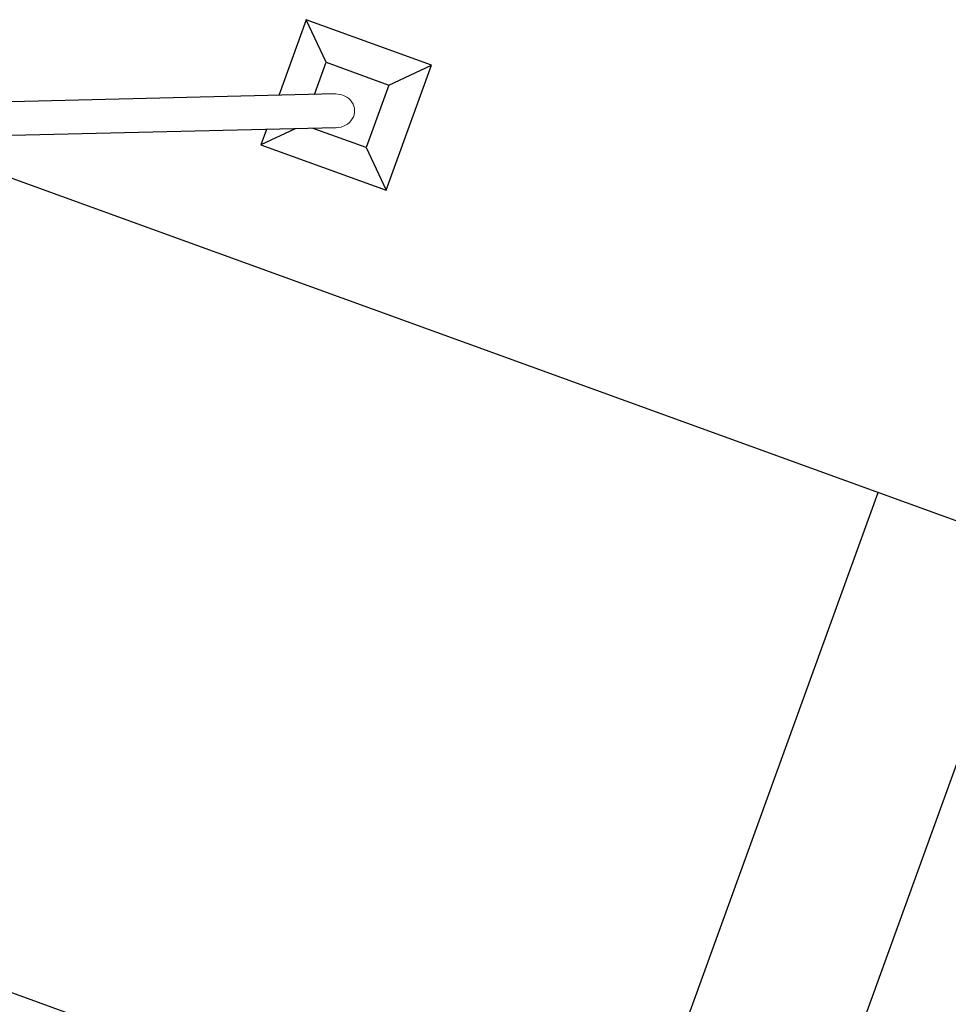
# Model space of a CAD drawing. Header units: millimetres. Extents: x 0 to 6535399, y 0 to 6021678.
# Tile 36 of 59: x 6532994.75 to 6532996.43, y 6021284.45 to 6021286.22. Entities that reach past the tile are written whole.
import ezdxf

# ---------------------------------------------------------------- set-up
doc = ezdxf.new("R2010")
doc.units = ezdxf.units.MM
for name, color, linetype, lineweight in [('Linia przekroju (ISO)', 7, 'Continuous', 25), ('PZT_plac zabaw', 7, 'Continuous', 15), ('Widoczne (ISO)', 7, 'Continuous', 25), ('Widoczne wąskie (ISO)', 7, 'Continuous', 15)]:
    doc.layers.add(name, color=color, linetype=linetype, lineweight=lineweight)

# ---------------------------------------------------------------- blocks, each defined once
blk = doc.blocks.new('hustawka bocianie gniazdo')
at = {"layer": 'Linia przekroju (ISO)'}
blk.add_line((0, 500), (2300, 500), dxfattribs=at)
at = {"layer": 'Widoczne (ISO)'}
for p, q in [((0, 3560), (0, 0)), ((2300, 0), (2300, 3560)), ((2870, 2441.5), (2452.4, 3512.2)), ((2775.4, 2404.6), (2357.8, 3475.3)), ((2730.6, 2519.4), (2650, 2600)), ((2650, 2600), (2650, 2200)), ((2699.1, 2600), (2650, 2600)), ((3050, 2600), (2808.2, 2600)), ((2950, 2500), (3050, 2600)), ((3050, 2200), (3050, 2600)), ((2847.2, 2500), (2950, 2500)), ((2950, 2500), (2950, 2300)), ((2750, 2300), (2750, 2469.6)), ((2750, 2300), (2650, 2200)), ((2950, 2300), (2750, 2300)), ((2950, 2300), (3050, 2200)), ((2650, 2200), (3050, 2200)), ((0, 0), (2300, 0))]:
    blk.add_line(p, q, dxfattribs=at)
at = {"layer": 'Widoczne wąskie (ISO)'}
blk.add_ellipse((2822.7, 2423), major_axis=(-20.5, 52.6), ratio=0.899667, start_param=1.570796, end_param=4.712389, dxfattribs=at)

msp = doc.modelspace()

# ---------------------------------------------------------------- block references
at = {"layer": 'PZT_plac zabaw', "xscale": 0.0006, "yscale": 0.0006, "zscale": 0.0006, "rotation": 70.07572273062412}
msp.add_blockref('hustawka bocianie gniazdo', (6532996.1144, 6021283.9721), dxfattribs=at)

doc.saveas('drawing.dxf')
